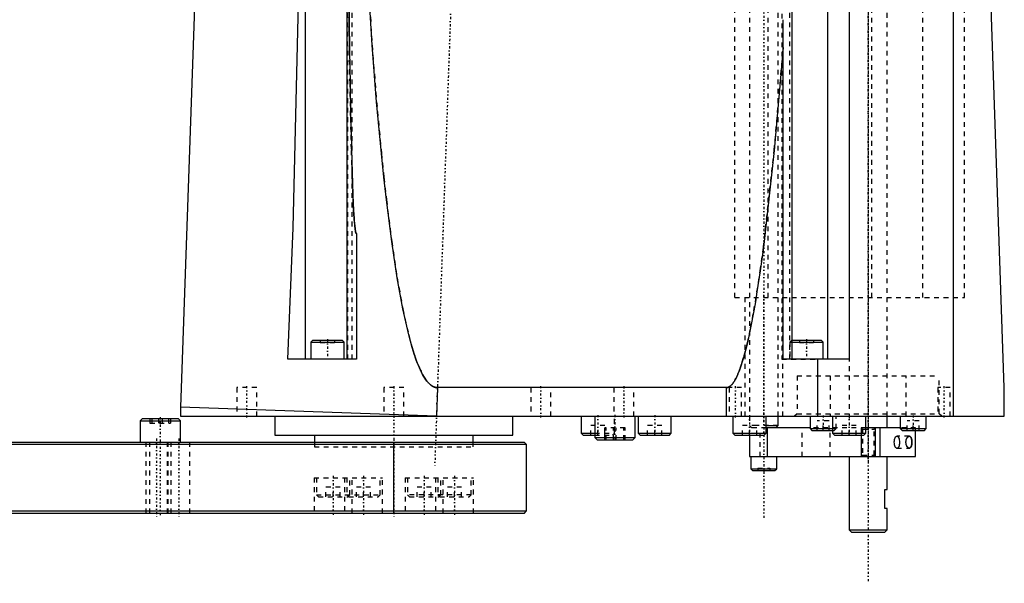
# Model space of a CAD drawing. Extents: x -209 to 254, y -3 to 543.
# Tile 2 of 4: x 46 to 254, y 122 to 241. Entities that reach past the tile are written whole.
import ezdxf

# ---------------------------------------------------------------- set-up
doc = ezdxf.new("R2010")
doc.units = 0
doc.linetypes.add('CENTER', pattern=[1.5, 0.45, -0.5, 0.05, -0.5])
doc.linetypes.add('DASHED', pattern=[2, 1, -1])
for name, color, linetype in [('AM_0', 7, 'CONTINUOUS'), ('AM_10', 7, 'CONTINUOUS'), ('AM_3', 7, 'DASHED'), ('AM_7', 7, 'CENTER')]:
    doc.layers.add(name, color=color, linetype=linetype)

msp = doc.modelspace()

# ---------------------------------------------------------------- linework, layer by layer
at = {"layer": 'AM_0', "color": 7, "linetype": 'CONTINUOUS'}
for p, q in [((242.98, 157.5), (242.98, 358.3)), ((253.7, 163.5), (246.9, 358.3)), ((86.28, 338.3), (80.03, 159.38)), ((106.4, 169.5), (106.4, 338.3)), ((115.11, 338.3), (115.1, 169.5)), ((209, 169.5), (208.94, 338.3)), ((216.47, 169.5), (216.47, 338.3)), ((221, 338.3), (221, 169.5)), ((207.1, 169.5), (207.1, 241.07)), ((117.1, 196.01), (117.1, 169.5)), ((107.9, 173.5), (107.5, 173.1)), ((107.5, 173.1), (107.5, 169.5)), ((107.5, 173.1), (114.5, 173.1)), ((107.9, 173.5), (114.1, 173.5)), ((114.5, 173.1), (114.1, 173.5)), ((114.5, 169.5), (114.5, 173.1)), ((209, 173.5), (215.1, 173.5)), ((209, 173.1), (215.5, 173.1)), ((215.5, 173.1), (215.1, 173.5)), ((215.5, 169.5), (215.5, 173.1)), ((117.1, 169.5), (102.64, 169.5)), ((221, 169.5), (207.1, 169.5)), ((214.38, 157.5), (214.38, 169.5)), ((134.21, 163.5), (134, 157.5)), ((195.1, 163.5), (134.21, 163.5)), ((195.1, 157.5), (195.1, 163.5)), ((253.7, 157.5), (253.7, 163.5)), ((80, 159.39), (80, 157.5)), ((134, 157.5), (80, 159.39)), ((72.01, 157), (71.51, 156.5)), ((71.51, 156.5), (71.51, 152)), ((71.51, 156.5), (80.01, 156.5)), ((72.01, 157), (79.51, 157)), ((80.01, 156.5), (79.51, 157)), ((80, 157.5), (253.7, 157.5)), ((80.01, 152), (80.01, 156.5)), ((99.9, 157.5), (99.9, 153.5)), ((150.1, 153.5), (150.1, 157.5)), ((164.5, 157.5), (164.5, 153.9)), ((167.37, 157.5), (167.37, 153)), ((175.87, 153), (175.87, 157.5)), ((176.5, 157.5), (176.5, 153.9)), ((183.5, 153.9), (183.5, 157.5)), ((196.5, 157.5), (196.5, 153.9)), ((203.5, 153.9), (203.5, 157.5)), ((206, 155.5), (206, 157.5)), ((212.75, 157.5), (212.75, 154.9)), ((217.5, 157.5), (217.5, 153.9)), ((224.5, 153.9), (224.5, 157.5)), ((229, 155), (229, 157.5)), ((231.75, 157.5), (231.75, 154.9)), ((237.25, 154.9), (237.25, 157.5)), ((164.5, 153.9), (164.9, 153.5)), ((164.5, 153.9), (167.37, 153.9)), ((176.5, 153.9), (176.9, 153.5)), ((176.5, 153.9), (183.5, 153.9)), ((183.1, 153.5), (183.5, 153.9)), ((196.5, 153.9), (196.9, 153.5)), ((196.5, 153.9), (203.5, 153.9)), ((203.1, 153.5), (203.5, 153.9)), ((203.5, 155.5), (206, 155.5)), ((212.75, 155), (203.5, 155)), ((203.76, 149), (203.76, 155)), ((205.5, 155), (206, 155.5)), ((212.75, 154.9), (213.15, 154.5)), ((212.75, 154.9), (217.5, 154.9)), ((213.15, 154.5), (217.5, 154.5)), ((217.5, 153.9), (217.9, 153.5)), ((217.5, 153.9), (224.5, 153.9)), ((224.1, 153.5), (224.5, 153.9)), ((231.76, 155), (224.5, 155)), ((227.53, 149), (227.53, 155)), ((231.75, 154.9), (232.15, 154.5)), ((231.75, 154.9), (237.25, 154.9)), ((232.15, 154.5), (236.85, 154.5)), ((235, 149), (235, 154.5)), ((236.85, 154.5), (237.25, 154.9)), ((-27.5, 152), (152.5, 152)), ((99.9, 153.5), (150.1, 153.5)), ((108.25, 153.5), (108.25, 152)), ((125, 137), (125, 152)), ((141.75, 152), (141.75, 153.5)), ((153, 151.5), (152.5, 152)), ((164.9, 153.5), (167.37, 153.5)), ((167.37, 153), (167.87, 152.5)), ((167.37, 153), (175.87, 153)), ((167.87, 152.5), (175.37, 152.5)), ((175.37, 152.5), (175.87, 153)), ((176.9, 153.5), (183.1, 153.5)), ((196.9, 153.5), (203.1, 153.5)), ((200, 153.5), (200, 149)), ((217.9, 153.5), (224.1, 153.5)), ((153, 151.5), (-28, 151.5)), ((153, 137.5), (153, 151.5)), ((200, 149), (235, 149)), ((200.25, 149), (200.25, 146.4)), ((205.75, 146.4), (205.75, 149)), ((221, 149), (221, 133.5)), ((229, 142), (229, 149)), ((200.25, 146.4), (200.65, 146)), ((200.25, 146.4), (205.75, 146.4)), ((200.65, 146), (205.35, 146)), ((205.35, 146), (205.75, 146.4)), ((228.5, 142), (229, 142)), ((228.5, 138), (228.5, 142)), ((-28, 137.5), (153, 137.5)), ((152.5, 137), (-27.5, 137)), ((152.5, 137), (153, 137.5)), ((229, 138), (228.5, 138)), ((229, 133.5), (229, 138)), ((221, 133.5), (221.5, 133)), ((221, 133.5), (229, 133.5)), ((221.5, 133), (228.5, 133)), ((228.5, 133), (229, 133.5))]:
    msp.add_line(p, q, dxfattribs=at)
for points in [[(102.64, 169.5, 0), (103.77, 197.21, 0), (105.11, 253.57, 0), (105.99, 311.02, 0), (106.28, 338.3, 0)], [(134.21, 163.5, 0), (134.19, 163.5, 0), (134.15, 163.5, 0), (134.11, 163.5, 0), (134.09, 163.5, 0), (134.07, 163.51, 0), (134.03, 163.51, 0), (133.99, 163.51, 0), (133.95, 163.52, 0), (133.91, 163.52, 0), (133.87, 163.53, 0), (133.85, 163.53, 0), (133.83, 163.54, 0), (133.79, 163.55, 0), (133.75, 163.56, 0), (133.71, 163.57, 0), (133.67, 163.58, 0), (133.63, 163.59, 0), (133.61, 163.6, 0), (133.59, 163.6, 0), (133.55, 163.62, 0), (133.51, 163.63, 0), (133.49, 163.64, 0), (133.47, 163.65, 0), (133.43, 163.66, 0), (133.4, 163.68, 0), (133.38, 163.69, 0), (133.36, 163.7, 0), (133.32, 163.71, 0), (133.28, 163.73, 0), (133.24, 163.75, 0), (133.2, 163.78, 0), (133.16, 163.8, 0), (133.14, 163.81, 0), (133.12, 163.82, 0), (133.08, 163.84, 0), (133.04, 163.87, 0), (133, 163.89, 0), (132.96, 163.92, 0), (132.92, 163.95, 0), (132.9, 163.96, 0), (132.89, 163.98, 0), (132.85, 164.01, 0), (132.81, 164.03, 0), (132.77, 164.07, 0), (132.73, 164.1, 0), (132.69, 164.13, 0), (132.67, 164.15, 0), (132.65, 164.16, 0), (132.61, 164.2, 0), (132.57, 164.23, 0), (132.54, 164.27, 0), (132.5, 164.3, 0), (132.46, 164.34, 0), (132.44, 164.36, 0), (132.42, 164.38, 0), (132.38, 164.42, 0), (132.34, 164.46, 0), (132.21, 164.6, 0), (132.09, 164.74, 0), (131.98, 164.88, 0), (131.75, 165.18, 0), (131.52, 165.52, 0), (131.29, 165.89, 0), (131.07, 166.28, 0), (130.84, 166.71, 0), (130.73, 166.94, 0), (130.62, 167.17, 0), (130.4, 167.66, 0), (130.17, 168.18, 0), (130.06, 168.45, 0), (129.95, 168.73, 0), (129.73, 169.31, 0), (129.52, 169.92, 0), (129.41, 170.23, 0), (129.3, 170.56, 0), (129.08, 171.23, 0), (128.87, 171.93, 0), (128.13, 174.62, 0), (126.89, 180.11, 0), (125.7, 186.68, 0), (124.55, 194.33, 0), (123.45, 203.07, 0), (122.91, 207.84, 0), (122.39, 212.87, 0), (121.38, 223.74, 0), (120.42, 235.67, 0), (117.43, 285.61, 0)], [(115.36, 259.6, 0), (115.66, 234.54, 0), (115.77, 227.62, 0), (115.9, 220.85, 0), (115.98, 217.39, 0), (116.06, 213.81, 0), (116.29, 206.49, 0), (116.46, 202.27, 0), (116.52, 201.09, 0), (116.59, 199.93, 0), (116.63, 199.35, 0), (116.67, 198.77, 0), (116.76, 197.64, 0), (116.83, 196.99, 0), (116.86, 196.8, 0), (116.89, 196.62, 0), (116.9, 196.53, 0), (116.92, 196.43, 0), (116.94, 196.32, 0), (116.95, 196.29, 0), (116.96, 196.25, 0), (116.96, 196.24, 0), (116.97, 196.22, 0), (116.98, 196.19, 0), (116.99, 196.16, 0), (117, 196.13, 0), (117.01, 196.1, 0), (117.02, 196.09, 0), (117.02, 196.08, 0), (117.02, 196.08, 0), (117.02, 196.07, 0), (117.02, 196.07, 0), (117.03, 196.07, 0), (117.03, 196.06, 0), (117.03, 196.06, 0), (117.03, 196.06, 0), (117.03, 196.05, 0), (117.04, 196.05, 0), (117.04, 196.05, 0), (117.04, 196.05, 0), (117.04, 196.04, 0), (117.04, 196.04, 0), (117.05, 196.03, 0), (117.05, 196.03, 0), (117.06, 196.02, 0), (117.06, 196.02, 0), (117.06, 196.02, 0), (117.06, 196.02, 0), (117.07, 196.02, 0), (117.07, 196.01, 0), (117.08, 196.01, 0), (117.08, 196.01, 0), (117.08, 196.01, 0), (117.09, 196.01, 0), (117.09, 196.01, 0), (117.1, 196.01, 0), (117.1, 196.01, 0)], [(207.1, 235.22, 0), (205.19, 213.52, 0), (202.9, 193.02, 0), (202.23, 188.13, 0), (201.56, 183.68, 0), (201.23, 181.62, 0), (200.89, 179.67, 0), (200.22, 176.1, 0), (199.54, 172.97, 0), (198.86, 170.28, 0), (198.18, 168.04, 0), (197.78, 166.94, 0), (197.67, 166.66, 0), (197.55, 166.38, 0), (197.5, 166.25, 0), (197.44, 166.12, 0), (197.33, 165.87, 0), (197.21, 165.63, 0), (197.16, 165.52, 0), (197.1, 165.41, 0), (196.98, 165.2, 0), (196.87, 165, 0), (196.81, 164.9, 0), (196.76, 164.81, 0), (196.64, 164.64, 0), (196.53, 164.47, 0), (196.41, 164.32, 0), (196.3, 164.19, 0), (196.19, 164.06, 0), (196.13, 164.01, 0), (196.07, 163.95, 0), (195.96, 163.85, 0), (195.89, 163.8, 0), (195.87, 163.78, 0), (195.85, 163.77, 0), (195.84, 163.76, 0), (195.83, 163.76, 0), (195.81, 163.74, 0), (195.8, 163.73, 0), (195.78, 163.72, 0), (195.76, 163.71, 0), (195.74, 163.69, 0), (195.73, 163.69, 0), (195.72, 163.68, 0), (195.7, 163.67, 0), (195.68, 163.66, 0), (195.66, 163.65, 0), (195.64, 163.64, 0), (195.62, 163.63, 0), (195.61, 163.63, 0), (195.6, 163.62, 0), (195.59, 163.61, 0), (195.57, 163.6, 0), (195.55, 163.6, 0), (195.53, 163.59, 0), (195.51, 163.58, 0), (195.5, 163.58, 0), (195.49, 163.57, 0), (195.47, 163.57, 0), (195.45, 163.56, 0), (195.44, 163.56, 0), (195.43, 163.55, 0), (195.41, 163.55, 0), (195.4, 163.54, 0), (195.39, 163.54, 0), (195.38, 163.54, 0), (195.36, 163.53, 0), (195.34, 163.53, 0), (195.32, 163.52, 0), (195.3, 163.52, 0), (195.28, 163.52, 0), (195.27, 163.51, 0), (195.26, 163.51, 0), (195.24, 163.51, 0), (195.22, 163.51, 0), (195.2, 163.51, 0), (195.19, 163.5, 0), (195.17, 163.5, 0), (195.16, 163.5, 0), (195.15, 163.5, 0), (195.13, 163.5, 0), (195.11, 163.5, 0), (195.1, 163.5, 0)], [(233.66, 150.75, 0), (233.65, 150.75, 0), (233.63, 150.75, 0), (233.62, 150.75, 0), (233.61, 150.75, 0), (233.6, 150.76, 0), (233.58, 150.76, 0), (233.56, 150.77, 0), (233.54, 150.77, 0), (233.52, 150.78, 0), (233.5, 150.79, 0), (233.5, 150.79, 0), (233.49, 150.8, 0), (233.47, 150.81, 0), (233.45, 150.82, 0), (233.43, 150.83, 0), (233.41, 150.85, 0), (233.39, 150.86, 0), (233.38, 150.87, 0), (233.37, 150.88, 0), (233.36, 150.89, 0), (233.34, 150.91, 0), (233.33, 150.92, 0), (233.32, 150.93, 0), (233.3, 150.95, 0), (233.29, 150.97, 0), (233.28, 150.98, 0), (233.27, 150.99, 0), (233.25, 151.01, 0), (233.24, 151.03, 0), (233.22, 151.06, 0), (233.21, 151.08, 0), (233.19, 151.1, 0), (233.18, 151.12, 0), (233.18, 151.13, 0), (233.16, 151.15, 0), (233.15, 151.18, 0), (233.14, 151.21, 0), (233.12, 151.24, 0), (233.11, 151.27, 0), (233.1, 151.28, 0), (233.1, 151.29, 0), (233.09, 151.33, 0), (233.07, 151.36, 0), (233.06, 151.39, 0), (233.05, 151.42, 0), (233.04, 151.45, 0), (233.04, 151.47, 0), (233.03, 151.49, 0), (233.02, 151.52, 0), (233.02, 151.56, 0), (233.01, 151.59, 0), (233, 151.63, 0), (233, 151.66, 0), (232.99, 151.68, 0), (232.99, 151.7, 0), (232.98, 151.73, 0), (232.98, 151.77, 0), (232.98, 151.8, 0), (232.97, 151.84, 0), (232.97, 151.88, 0), (232.97, 151.89, 0), (232.97, 151.91, 0), (232.97, 151.95, 0), (232.97, 151.98, 0), (232.97, 152, 0), (232.97, 152.02, 0), (232.97, 152.05, 0), (232.97, 152.09, 0), (232.97, 152.11, 0), (232.97, 152.12, 0), (232.97, 152.16, 0), (232.98, 152.2, 0), (232.98, 152.23, 0), (232.98, 152.27, 0), (232.99, 152.3, 0), (232.99, 152.32, 0), (233, 152.34, 0), (233, 152.37, 0), (233.01, 152.41, 0), (233.02, 152.44, 0), (233.02, 152.48, 0), (233.03, 152.51, 0), (233.04, 152.53, 0), (233.04, 152.55, 0), (233.05, 152.58, 0), (233.06, 152.61, 0), (233.07, 152.64, 0), (233.09, 152.67, 0), (233.1, 152.71, 0), (233.1, 152.72, 0), (233.11, 152.73, 0), (233.12, 152.76, 0), (233.14, 152.79, 0), (233.15, 152.82, 0), (233.16, 152.85, 0), (233.18, 152.87, 0), (233.18, 152.88, 0), (233.19, 152.9, 0), (233.21, 152.92, 0), (233.22, 152.94, 0), (233.24, 152.97, 0), (233.25, 152.99, 0), (233.27, 153.01, 0), (233.28, 153.02, 0), (233.29, 153.03, 0), (233.3, 153.05, 0), (233.32, 153.07, 0), (233.33, 153.08, 0), (233.34, 153.09, 0), (233.36, 153.11, 0), (233.37, 153.12, 0), (233.38, 153.13, 0), (233.39, 153.14, 0), (233.41, 153.15, 0), (233.43, 153.17, 0), (233.45, 153.18, 0), (233.47, 153.19, 0), (233.49, 153.2, 0), (233.5, 153.21, 0), (233.5, 153.21, 0), (233.52, 153.22, 0), (233.54, 153.23, 0), (233.56, 153.23, 0), (233.58, 153.24, 0), (233.6, 153.24, 0), (233.61, 153.25, 0), (233.62, 153.25, 0), (233.63, 153.25, 0), (233.65, 153.25, 0), (233.66, 153.25, 0)], [(233.66, 153.25, 0), (233.66, 153.25, 0), (233.67, 153.25, 0), (233.68, 153.25, 0), (233.69, 153.25, 0), (233.69, 153.25, 0), (233.7, 153.25, 0), (233.71, 153.25, 0), (233.72, 153.24, 0), (233.73, 153.24, 0), (233.73, 153.24, 0), (233.74, 153.24, 0), (233.74, 153.24, 0), (233.75, 153.24, 0), (233.76, 153.23, 0), (233.77, 153.23, 0), (233.78, 153.23, 0), (233.79, 153.22, 0), (233.79, 153.22, 0), (233.8, 153.22, 0), (233.8, 153.21, 0), (233.81, 153.21, 0), (233.82, 153.21, 0), (233.82, 153.21, 0), (233.83, 153.2, 0), (233.84, 153.2, 0), (233.84, 153.19, 0), (233.85, 153.19, 0), (233.85, 153.18, 0), (233.86, 153.18, 0), (233.87, 153.17, 0), (233.88, 153.17, 0), (233.89, 153.16, 0), (233.89, 153.15, 0), (233.89, 153.15, 0), (233.9, 153.14, 0), (233.91, 153.14, 0), (233.92, 153.13, 0), (233.92, 153.12, 0), (233.93, 153.11, 0), (233.94, 153.11, 0), (233.94, 153.1, 0), (233.95, 153.09, 0), (233.95, 153.09, 0), (233.96, 153.08, 0), (233.97, 153.07, 0), (233.97, 153.06, 0), (233.98, 153.05, 0), (233.98, 153.05, 0), (233.99, 153.04, 0), (233.99, 153.03, 0), (234, 153.02, 0), (234.01, 153.01, 0), (234.01, 152.99, 0), (234.02, 152.99, 0), (234.02, 152.98, 0), (234.03, 152.97, 0), (234.03, 152.96, 0), (234.04, 152.95, 0), (234.04, 152.94, 0), (234.05, 152.93, 0), (234.05, 152.92, 0), (234.05, 152.91, 0), (234.06, 152.9, 0), (234.07, 152.89, 0), (234.07, 152.88, 0), (234.07, 152.88, 0), (234.08, 152.87, 0), (234.08, 152.85, 0), (234.08, 152.85, 0), (234.09, 152.84, 0), (234.09, 152.83, 0), (234.1, 152.81, 0), (234.1, 152.8, 0), (234.11, 152.79, 0), (234.11, 152.77, 0), (234.11, 152.76, 0), (234.11, 152.76, 0), (234.12, 152.74, 0), (234.12, 152.73, 0), (234.13, 152.71, 0), (234.13, 152.7, 0), (234.14, 152.68, 0), (234.14, 152.67, 0), (234.14, 152.67, 0), (234.14, 152.65, 0), (234.15, 152.64, 0), (234.15, 152.62, 0), (234.16, 152.6, 0), (234.16, 152.59, 0), (234.16, 152.58, 0), (234.16, 152.57, 0), (234.17, 152.55, 0), (234.17, 152.54, 0), (234.17, 152.52, 0), (234.18, 152.5, 0), (234.18, 152.49, 0), (234.18, 152.48, 0), (234.18, 152.47, 0), (234.18, 152.45, 0), (234.19, 152.44, 0), (234.19, 152.42, 0), (234.19, 152.4, 0), (234.19, 152.38, 0), (234.19, 152.37, 0), (234.2, 152.37, 0), (234.2, 152.35, 0), (234.2, 152.33, 0), (234.2, 152.32, 0), (234.2, 152.31, 0), (234.2, 152.29, 0), (234.21, 152.28, 0), (234.21, 152.27, 0), (234.21, 152.26, 0), (234.21, 152.24, 0), (234.21, 152.22, 0), (234.21, 152.2, 0), (234.21, 152.19, 0), (234.21, 152.17, 0), (234.21, 152.16, 0), (234.21, 152.15, 0), (234.21, 152.13, 0), (234.22, 152.11, 0), (234.22, 152.1, 0), (234.22, 152.08, 0), (234.22, 152.06, 0), (234.22, 152.05, 0), (234.22, 152.04, 0), (234.22, 152.03, 0), (234.22, 152.01, 0), (234.22, 152, 0)], [(234.22, 152, 0), (234.22, 151.99, 0), (234.22, 151.97, 0), (234.22, 151.96, 0), (234.22, 151.95, 0), (234.22, 151.94, 0), (234.22, 151.92, 0), (234.22, 151.9, 0), (234.22, 151.89, 0), (234.21, 151.87, 0), (234.21, 151.85, 0), (234.21, 151.84, 0), (234.21, 151.83, 0), (234.21, 151.81, 0), (234.21, 151.8, 0), (234.21, 151.78, 0), (234.21, 151.76, 0), (234.21, 151.74, 0), (234.21, 151.73, 0), (234.21, 151.72, 0), (234.2, 151.71, 0), (234.2, 151.69, 0), (234.2, 151.68, 0), (234.2, 151.67, 0), (234.2, 151.65, 0), (234.2, 151.63, 0), (234.19, 151.63, 0), (234.19, 151.62, 0), (234.19, 151.6, 0), (234.19, 151.58, 0), (234.19, 151.56, 0), (234.18, 151.55, 0), (234.18, 151.53, 0), (234.18, 151.52, 0), (234.18, 151.51, 0), (234.18, 151.5, 0), (234.17, 151.48, 0), (234.17, 151.46, 0), (234.17, 151.45, 0), (234.16, 151.43, 0), (234.16, 151.42, 0), (234.16, 151.41, 0), (234.16, 151.4, 0), (234.15, 151.38, 0), (234.15, 151.36, 0), (234.14, 151.35, 0), (234.14, 151.33, 0), (234.14, 151.33, 0), (234.14, 151.32, 0), (234.13, 151.3, 0), (234.13, 151.29, 0), (234.12, 151.27, 0), (234.12, 151.26, 0), (234.11, 151.24, 0), (234.11, 151.24, 0), (234.11, 151.23, 0), (234.11, 151.21, 0), (234.1, 151.2, 0), (234.1, 151.19, 0), (234.09, 151.17, 0), (234.09, 151.16, 0), (234.08, 151.15, 0), (234.08, 151.15, 0), (234.08, 151.13, 0), (234.07, 151.12, 0), (234.07, 151.12, 0), (234.07, 151.11, 0), (234.06, 151.1, 0), (234.05, 151.09, 0), (234.05, 151.08, 0), (234.05, 151.07, 0), (234.04, 151.06, 0), (234.04, 151.05, 0), (234.03, 151.04, 0), (234.03, 151.03, 0), (234.02, 151.02, 0), (234.02, 151.01, 0), (234.01, 151.01, 0), (234.01, 150.99, 0), (234, 150.98, 0), (233.99, 150.97, 0), (233.99, 150.96, 0), (233.98, 150.95, 0), (233.98, 150.95, 0), (233.97, 150.94, 0), (233.97, 150.93, 0), (233.96, 150.92, 0), (233.95, 150.91, 0), (233.95, 150.91, 0), (233.94, 150.9, 0), (233.94, 150.89, 0), (233.93, 150.89, 0), (233.92, 150.88, 0), (233.92, 150.87, 0), (233.91, 150.86, 0), (233.9, 150.86, 0), (233.89, 150.85, 0), (233.89, 150.85, 0), (233.89, 150.84, 0), (233.88, 150.83, 0), (233.87, 150.83, 0), (233.86, 150.82, 0), (233.85, 150.82, 0), (233.85, 150.81, 0), (233.84, 150.81, 0), (233.84, 150.8, 0), (233.83, 150.8, 0), (233.82, 150.79, 0), (233.82, 150.79, 0), (233.81, 150.79, 0), (233.8, 150.79, 0), (233.8, 150.78, 0), (233.79, 150.78, 0), (233.79, 150.78, 0), (233.78, 150.77, 0), (233.77, 150.77, 0), (233.76, 150.77, 0), (233.75, 150.76, 0), (233.74, 150.76, 0), (233.74, 150.76, 0), (233.73, 150.76, 0), (233.73, 150.76, 0), (233.72, 150.76, 0), (233.71, 150.75, 0), (233.7, 150.75, 0), (233.69, 150.75, 0), (233.69, 150.75, 0), (233.68, 150.75, 0), (233.67, 150.75, 0), (233.66, 150.75, 0), (233.66, 150.75, 0)]]:
    msp.add_polyline3d(points, dxfattribs=at)
at = {"layer": 'AM_10', "color": 7, "linetype": 'CONTINUOUS'}
for p, q in [((223.5, 155), (223.5, 149)), ((226.5, 155), (226.5, 149))]:
    msp.add_line(p, q, dxfattribs=at)
at = {"layer": 'AM_3', "color": 6, "linetype": 'DASHED'}
for p, q in [((196.9, 182.5), (196.9, 356)), ((203.9, 182.5), (203.9, 356)), ((225.8, 182.5), (225.8, 356)), ((236.52, 182.5), (236.52, 356)), ((245.3, 182.5), (245.3, 356)), ((200, 341.5), (200, 155.5)), ((206, 157.5), (206, 341.5)), ((221, 342), (221, 155.5)), ((229, 157.5), (229, 342)), ((115.3, 169.5), (115.3, 338.3)), ((116.2, 169.5), (116.2, 338.3)), ((206.8, 338.3), (206.8, 169.5)), ((208.51, 169.5), (208.51, 338.3)), ((196.9, 182.5), (245.3, 182.5)), ((199, 182.5), (199, 157.5)), ((207, 157.5), (207, 182.5)), ((109.5, 173.5), (109.5, 173)), ((109.5, 173), (112.5, 173)), ((111, 173.5), (111, 173)), ((112.5, 173.5), (112.5, 173)), ((208.9, 173.5), (208.5, 173.1)), ((208.5, 173.1), (208.5, 169.5)), ((208.5, 173.1), (215.5, 173.1)), ((208.9, 173.5), (215.1, 173.5)), ((210.5, 173.5), (210.5, 173)), ((210.5, 173), (213.5, 173)), ((212, 173.5), (212, 173)), ((213.5, 173.5), (213.5, 173)), ((206.8, 169.5), (214.38, 169.5)), ((210, 166), (210, 158)), ((210, 166), (240, 166)), ((217, 166), (217, 157.5)), ((233, 157.5), (233, 166)), ((240, 158), (240, 166)), ((91.9, 163.5), (91.9, 157.5)), ((96.1, 163.5), (91.9, 163.5)), ((96.1, 157.5), (96.1, 163.5)), ((122.9, 163.5), (122.9, 157.5)), ((127.1, 163.5), (122.9, 163.5)), ((127.1, 157.5), (127.1, 163.5)), ((153.9, 163.5), (153.9, 157.5)), ((158.1, 157.5), (158.1, 163.5)), ((171.37, 163.5), (171.37, 157.5)), ((175.57, 157.5), (175.57, 163.5)), ((195.7, 163.5), (195.7, 157.5)), ((198.3, 163.5), (195.7, 163.5)), ((198.3, 157.5), (198.3, 163.5)), ((239.7, 163.5), (239.7, 157.5)), ((242.3, 163.5), (239.7, 163.5)), ((242.3, 157.5), (242.3, 163.5)), ((210, 158), (209.5, 157.5)), ((210, 158), (240, 158)), ((240.5, 157.5), (240, 158)), ((73.59, 157), (73.59, 156)), ((73.59, 156), (77.93, 156)), ((73.99, 157), (73.99, 156)), ((75.36, 157), (75.36, 156)), ((76.16, 157), (76.16, 156)), ((77.53, 157), (77.53, 156)), ((77.93, 157), (77.93, 156)), ((79.45, 157), (79.51, 157)), ((171.5, 153.9), (171.5, 157.5)), ((214.25, 154.5), (214.25, 156.5)), ((216.75, 156.5), (214.25, 156.5)), ((215.5, 154.5), (215.5, 156.5)), ((216.75, 154.5), (216.75, 156.5)), ((218.25, 154.9), (218.25, 157.5)), ((233.25, 154.5), (233.25, 156.5)), ((235.75, 156.5), (233.25, 156.5)), ((234.5, 154.5), (234.5, 156.5)), ((235.75, 154.5), (235.75, 156.5)), ((166.5, 153.5), (166.5, 155.5)), ((169.5, 155.5), (166.5, 155.5)), ((167.37, 153.9), (171.5, 153.9)), ((168, 153.5), (168, 155.5)), ((169.49, 152.5), (169.49, 155)), ((173.74, 155), (169.49, 155)), ((169.5, 153.5), (169.5, 155.5)), ((169.77, 152.5), (169.77, 155)), ((171.1, 153.5), (171.5, 153.9)), ((171.33, 152.5), (171.33, 155)), ((171.9, 152.5), (171.9, 155)), ((173.46, 152.5), (173.46, 155)), ((173.74, 152.5), (173.74, 155)), ((178.5, 153.5), (178.5, 155.5)), ((181.5, 155.5), (178.5, 155.5)), ((180, 153.5), (180, 155.5)), ((181.5, 153.5), (181.5, 155.5)), ((198.5, 153.5), (198.5, 155.5)), ((201.5, 155.5), (198.5, 155.5)), ((200, 155.5), (200.5, 155)), ((200, 153.5), (200, 155.5)), ((203.5, 155), (200, 155)), ((206, 155.5), (201.5, 155.5)), ((201.5, 153.5), (201.5, 155.5)), ((202.22, 149), (202.22, 155)), ((211.07, 149), (211.07, 155)), ((224.5, 155), (212.75, 155)), ((217, 149), (217, 155)), ((217.5, 154.9), (218.25, 154.9)), ((217.5, 154.5), (217.85, 154.5)), ((217.85, 154.5), (218.25, 154.9)), ((219.5, 153.5), (219.5, 155.5)), ((222.5, 155.5), (219.5, 155.5)), ((221, 153.5), (221, 155.5)), ((222.5, 153.5), (222.5, 155.5)), ((223.5, 155), (223.77, 154.73)), ((223.77, 154.73), (223.77, 149.27)), ((223.77, 154.73), (226.23, 154.73)), ((226.23, 154.73), (226.5, 155)), ((226.23, 149.27), (226.23, 154.73)), ((235, 155), (231.76, 155)), ((235, 154.5), (235, 155)), ((72.7, 152), (72.7, 137)), ((73.46, 152), (73.46, 137)), ((77.3, 137), (77.3, 152)), ((77.38, 152), (77.38, 137)), ((78.06, 137), (78.06, 152)), ((81.98, 137), (81.98, 152)), ((108.25, 152), (108.25, 151)), ((141.75, 151), (141.75, 152)), ((167.37, 153.5), (171.1, 153.5)), ((233.66, 153.25), (231.06, 153.25)), ((108.25, 151), (141.75, 151)), ((108.25, 151), (141.75, 151)), ((231.06, 150.75), (233.66, 150.75)), ((223.77, 149.27), (223.5, 149)), ((223.77, 149.27), (226.23, 149.27)), ((226.5, 149), (226.23, 149.27)), ((201.75, 146.5), (204.25, 146.5)), ((201.75, 146.5), (201.75, 146)), ((203, 146.5), (203, 146)), ((204.25, 146.5), (204.25, 146)), ((108.2, 144.5), (108.2, 137)), ((108.2, 144.5), (122.6, 144.5)), ((108.7, 144.5), (108.7, 140.9)), ((114.6, 144.5), (114.6, 137)), ((115.1, 144.5), (115.1, 140.9)), ((115.7, 140.9), (115.7, 144.5)), ((116.2, 137), (116.2, 144.5)), ((122.1, 140.9), (122.1, 144.5)), ((122.6, 137), (122.6, 144.5)), ((127.4, 144.5), (127.4, 137)), ((127.4, 144.5), (141.8, 144.5)), ((127.9, 144.5), (127.9, 140.9)), ((133.8, 144.5), (133.8, 137)), ((134.3, 144.5), (134.3, 140.9)), ((134.9, 140.9), (134.9, 144.5)), ((135.4, 137), (135.4, 144.5)), ((141.3, 140.9), (141.3, 144.5)), ((141.8, 137), (141.8, 144.5)), ((113.7, 142.5), (110.7, 142.5)), ((110.7, 140.5), (110.7, 142.5)), ((112.2, 140.5), (112.2, 142.5)), ((113.7, 140.5), (113.7, 142.5)), ((120.1, 142.5), (117.1, 142.5)), ((117.1, 140.5), (117.1, 142.5)), ((118.6, 140.5), (118.6, 142.5)), ((120.1, 140.5), (120.1, 142.5)), ((132.9, 142.5), (129.9, 142.5)), ((129.9, 140.5), (129.9, 142.5)), ((131.4, 140.5), (131.4, 142.5)), ((132.9, 140.5), (132.9, 142.5)), ((139.3, 142.5), (136.3, 142.5)), ((136.3, 140.5), (136.3, 142.5)), ((137.8, 140.5), (137.8, 142.5)), ((139.3, 140.5), (139.3, 142.5)), ((108.7, 140.9), (109.1, 140.5)), ((108.7, 140.9), (122.1, 140.9)), ((109.1, 140.5), (115.3, 140.5)), ((115.1, 140.9), (115.5, 140.5)), ((115.3, 140.5), (115.7, 140.9)), ((115.5, 140.5), (121.7, 140.5)), ((121.7, 140.5), (122.1, 140.9)), ((127.9, 140.9), (128.3, 140.5)), ((141.3, 140.9), (127.9, 140.9)), ((128.3, 140.5), (134.5, 140.5)), ((134.3, 140.9), (134.7, 140.5)), ((134.5, 140.5), (134.9, 140.9)), ((134.7, 140.5), (140.9, 140.5)), ((140.9, 140.5), (141.3, 140.9))]:
    msp.add_line(p, q, dxfattribs=at)
msp.add_lwpolyline([(231.06, 150.75), (231.18, 150.77), (231.3, 150.85), (231.41, 150.96), (231.5, 151.12), (231.58, 151.31), (231.64, 151.52), (231.68, 151.76), (231.69, 152), (231.68, 152.24), (231.64, 152.48), (231.58, 152.69), (231.5, 152.88), (231.41, 153.04), (231.3, 153.15), (231.18, 153.23), (231.06, 153.25), (230.94, 153.23), (230.82, 153.15), (230.71, 153.04), (230.62, 152.88), (230.54, 152.69), (230.48, 152.48), (230.45, 152.24), (230.44, 152), (230.45, 151.76), (230.48, 151.52), (230.54, 151.31), (230.62, 151.12), (230.71, 150.96), (230.82, 150.85), (230.94, 150.77)], close=True, dxfattribs=at)
for points in [[(117.43, 285.61, 0), (120.42, 235.67, 0), (121.38, 223.74, 0), (122.39, 212.87, 0), (122.91, 207.84, 0), (123.45, 203.07, 0), (124.55, 194.33, 0), (125.7, 186.68, 0), (126.89, 180.11, 0), (128.13, 174.62, 0), (128.87, 171.93, 0), (129.08, 171.23, 0), (129.3, 170.56, 0), (129.41, 170.23, 0), (129.52, 169.92, 0), (129.73, 169.31, 0), (129.95, 168.73, 0), (130.06, 168.45, 0), (130.17, 168.18, 0), (130.4, 167.66, 0), (130.62, 167.17, 0), (130.73, 166.94, 0), (130.84, 166.71, 0), (131.07, 166.28, 0), (131.29, 165.89, 0), (131.52, 165.52, 0), (131.75, 165.18, 0), (131.98, 164.88, 0), (132.09, 164.74, 0), (132.21, 164.6, 0), (132.44, 164.36, 0), (132.57, 164.23, 0), (132.61, 164.2, 0), (132.65, 164.16, 0), (132.67, 164.15, 0), (132.69, 164.13, 0), (132.73, 164.1, 0), (132.77, 164.07, 0), (132.81, 164.03, 0), (132.85, 164.01, 0), (132.89, 163.98, 0), (132.9, 163.96, 0), (132.92, 163.95, 0), (132.96, 163.92, 0), (133, 163.89, 0), (133.04, 163.87, 0), (133.08, 163.84, 0), (133.12, 163.82, 0), (133.14, 163.81, 0), (133.16, 163.8, 0), (133.2, 163.78, 0), (133.24, 163.75, 0), (133.28, 163.73, 0), (133.32, 163.71, 0), (133.36, 163.7, 0), (133.38, 163.69, 0), (133.4, 163.68, 0), (133.43, 163.66, 0), (133.47, 163.65, 0), (133.49, 163.64, 0), (133.51, 163.63, 0), (133.55, 163.62, 0), (133.59, 163.6, 0), (133.61, 163.6, 0), (133.63, 163.59, 0), (133.67, 163.58, 0), (133.71, 163.57, 0), (133.75, 163.56, 0), (133.79, 163.55, 0), (133.83, 163.54, 0), (133.85, 163.53, 0), (133.87, 163.53, 0), (133.91, 163.52, 0), (133.95, 163.52, 0), (133.99, 163.51, 0), (134.03, 163.51, 0), (134.07, 163.51, 0), (134.09, 163.5, 0), (134.11, 163.5, 0), (134.15, 163.5, 0), (134.19, 163.5, 0), (134.21, 163.5, 0)], [(117.1, 196.01, 0), (117.1, 196.01, 0), (117.09, 196.01, 0), (117.09, 196.01, 0), (117.08, 196.01, 0), (117.08, 196.01, 0), (117.08, 196.01, 0), (117.07, 196.01, 0), (117.07, 196.02, 0), (117.06, 196.02, 0), (117.06, 196.02, 0), (117.06, 196.02, 0), (117.06, 196.02, 0), (117.05, 196.03, 0), (117.05, 196.03, 0), (117.04, 196.04, 0), (117.04, 196.04, 0), (117.04, 196.05, 0), (117.04, 196.05, 0), (117.04, 196.05, 0), (117.03, 196.05, 0), (117.03, 196.06, 0), (117.03, 196.06, 0), (117.03, 196.06, 0), (117.03, 196.07, 0), (117.02, 196.07, 0), (117.02, 196.07, 0), (117.02, 196.08, 0), (117.02, 196.08, 0), (117.02, 196.09, 0), (117.01, 196.1, 0), (117, 196.13, 0), (116.99, 196.16, 0), (116.98, 196.19, 0), (116.97, 196.22, 0), (116.96, 196.24, 0), (116.96, 196.25, 0), (116.95, 196.29, 0), (116.94, 196.32, 0), (116.92, 196.43, 0), (116.9, 196.53, 0), (116.89, 196.62, 0), (116.86, 196.8, 0), (116.83, 196.99, 0), (116.76, 197.64, 0), (116.67, 198.77, 0), (116.63, 199.35, 0), (116.59, 199.93, 0), (116.52, 201.09, 0), (116.46, 202.27, 0), (116.29, 206.49, 0), (116.06, 213.81, 0), (115.98, 217.39, 0), (115.9, 220.85, 0), (115.77, 227.62, 0), (115.66, 234.54, 0), (115.36, 259.6, 0)], [(195.1, 163.5, 0), (195.11, 163.5, 0), (195.13, 163.5, 0), (195.15, 163.5, 0), (195.16, 163.5, 0), (195.17, 163.5, 0), (195.19, 163.5, 0), (195.2, 163.51, 0), (195.22, 163.51, 0), (195.24, 163.51, 0), (195.26, 163.51, 0), (195.27, 163.51, 0), (195.28, 163.52, 0), (195.3, 163.52, 0), (195.32, 163.52, 0), (195.34, 163.53, 0), (195.36, 163.53, 0), (195.38, 163.54, 0), (195.39, 163.54, 0), (195.4, 163.54, 0), (195.41, 163.55, 0), (195.43, 163.55, 0), (195.44, 163.56, 0), (195.45, 163.56, 0), (195.47, 163.57, 0), (195.49, 163.57, 0), (195.5, 163.58, 0), (195.51, 163.58, 0), (195.53, 163.59, 0), (195.55, 163.6, 0), (195.57, 163.6, 0), (195.59, 163.61, 0), (195.6, 163.62, 0), (195.61, 163.63, 0), (195.62, 163.63, 0), (195.64, 163.64, 0), (195.66, 163.65, 0), (195.68, 163.66, 0), (195.7, 163.67, 0), (195.72, 163.68, 0), (195.73, 163.69, 0), (195.74, 163.69, 0), (195.76, 163.71, 0), (195.78, 163.72, 0), (195.8, 163.73, 0), (195.81, 163.74, 0), (195.83, 163.76, 0), (195.84, 163.76, 0), (195.85, 163.77, 0), (195.87, 163.78, 0), (195.89, 163.8, 0), (195.96, 163.85, 0), (196.07, 163.95, 0), (196.13, 164.01, 0), (196.19, 164.06, 0), (196.3, 164.19, 0), (196.41, 164.32, 0), (196.53, 164.47, 0), (196.64, 164.64, 0), (196.76, 164.81, 0), (196.81, 164.9, 0), (196.87, 165, 0), (196.98, 165.2, 0), (197.1, 165.41, 0), (197.16, 165.52, 0), (197.21, 165.63, 0), (197.33, 165.87, 0), (197.44, 166.12, 0), (197.5, 166.25, 0), (197.55, 166.38, 0), (197.67, 166.66, 0), (197.78, 166.94, 0), (197.9, 167.24, 0), (198.01, 167.55, 0), (198.12, 167.88, 0), (198.18, 168.04, 0), (198.24, 168.21, 0), (198.35, 168.56, 0), (198.47, 168.92, 0), (198.86, 170.28, 0), (199.54, 172.97, 0), (200.22, 176.1, 0), (200.89, 179.67, 0), (201.23, 181.62, 0), (201.56, 183.68, 0), (202.23, 188.13, 0), (202.9, 193.02, 0), (205.19, 213.52, 0), (207.1, 235.22, 0)], [(233.51, 153.21, 0), (233.5, 153.21, 0), (233.48, 153.2, 0), (233.46, 153.19, 0), (233.45, 153.18, 0), (233.44, 153.18, 0), (233.43, 153.17, 0), (233.41, 153.15, 0), (233.39, 153.14, 0), (233.38, 153.13, 0), (233.36, 153.11, 0), (233.35, 153.1, 0), (233.34, 153.09, 0), (233.32, 153.08, 0), (233.31, 153.06, 0), (233.29, 153.04, 0), (233.28, 153.02, 0), (233.26, 153, 0), (233.25, 152.99, 0), (233.25, 152.98, 0), (233.23, 152.96, 0), (233.22, 152.94, 0), (233.21, 152.93, 0)], [(233.66, 153.25, 0), (233.66, 153.25, 0), (233.65, 153.25, 0), (233.64, 153.25, 0), (233.64, 153.25, 0), (233.63, 153.25, 0), (233.62, 153.25, 0), (233.61, 153.25, 0), (233.61, 153.25, 0), (233.6, 153.24, 0), (233.59, 153.24, 0), (233.58, 153.24, 0), (233.58, 153.24, 0), (233.57, 153.24, 0), (233.56, 153.24, 0), (233.55, 153.23, 0), (233.55, 153.23, 0), (233.54, 153.23, 0), (233.53, 153.22, 0), (233.53, 153.22, 0), (233.52, 153.22, 0), (233.51, 153.22, 0), (233.51, 153.21, 0)], [(233.66, 150.75, 0), (233.67, 150.75, 0), (233.69, 150.75, 0), (233.7, 150.75, 0), (233.71, 150.75, 0), (233.72, 150.76, 0), (233.74, 150.76, 0), (233.76, 150.77, 0), (233.77, 150.77, 0), (233.79, 150.78, 0), (233.81, 150.79, 0), (233.82, 150.79, 0), (233.82, 150.8, 0), (233.84, 150.81, 0), (233.86, 150.82, 0), (233.87, 150.83, 0), (233.89, 150.85, 0), (233.91, 150.86, 0), (233.91, 150.87, 0), (233.92, 150.88, 0), (233.94, 150.89, 0), (233.95, 150.91, 0), (233.96, 150.92, 0), (233.96, 150.93, 0), (233.98, 150.95, 0), (233.99, 150.97, 0), (234, 150.98, 0), (234, 150.99, 0), (234.02, 151.01, 0), (234.03, 151.03, 0), (234.04, 151.06, 0), (234.05, 151.08, 0), (234.06, 151.1, 0), (234.07, 151.12, 0), (234.07, 151.13, 0), (234.08, 151.15, 0), (234.09, 151.18, 0), (234.1, 151.21, 0), (234.11, 151.24, 0), (234.12, 151.27, 0), (234.13, 151.28, 0), (234.13, 151.29, 0), (234.14, 151.33, 0), (234.15, 151.36, 0), (234.15, 151.39, 0), (234.16, 151.42, 0), (234.17, 151.45, 0), (234.17, 151.47, 0), (234.17, 151.49, 0), (234.18, 151.52, 0), (234.19, 151.56, 0), (234.19, 151.59, 0), (234.19, 151.63, 0), (234.2, 151.66, 0), (234.2, 151.68, 0), (234.2, 151.7, 0), (234.21, 151.73, 0), (234.21, 151.77, 0), (234.21, 151.8, 0), (234.21, 151.84, 0), (234.21, 151.88, 0), (234.22, 151.89, 0), (234.22, 151.91, 0), (234.22, 151.95, 0), (234.22, 151.98, 0), (234.22, 152, 0), (234.22, 152.02, 0), (234.22, 152.05, 0), (234.22, 152.09, 0), (234.22, 152.11, 0), (234.21, 152.12, 0), (234.21, 152.16, 0), (234.21, 152.2, 0), (234.21, 152.23, 0), (234.21, 152.27, 0), (234.2, 152.3, 0), (234.2, 152.32, 0), (234.2, 152.34, 0), (234.19, 152.37, 0), (234.19, 152.41, 0), (234.19, 152.44, 0), (234.18, 152.48, 0), (234.17, 152.51, 0), (234.17, 152.53, 0), (234.17, 152.55, 0), (234.16, 152.58, 0), (234.15, 152.61, 0), (234.15, 152.64, 0), (234.14, 152.67, 0), (234.13, 152.71, 0), (234.13, 152.72, 0), (234.12, 152.73, 0), (234.11, 152.76, 0), (234.1, 152.79, 0), (234.09, 152.82, 0), (234.08, 152.85, 0), (234.07, 152.87, 0), (234.07, 152.88, 0), (234.06, 152.9, 0), (234.05, 152.92, 0), (234.04, 152.94, 0), (234.03, 152.97, 0), (234.02, 152.99, 0), (234, 153.01, 0), (234, 153.02, 0), (233.99, 153.03, 0), (233.98, 153.05, 0), (233.96, 153.07, 0), (233.96, 153.08, 0), (233.95, 153.09, 0), (233.94, 153.11, 0), (233.92, 153.12, 0), (233.91, 153.13, 0), (233.91, 153.14, 0), (233.89, 153.15, 0), (233.87, 153.17, 0), (233.86, 153.18, 0), (233.84, 153.19, 0), (233.82, 153.2, 0), (233.82, 153.21, 0), (233.81, 153.21, 0), (233.79, 153.22, 0), (233.77, 153.23, 0), (233.76, 153.23, 0), (233.74, 153.24, 0), (233.72, 153.24, 0), (233.71, 153.25, 0), (233.7, 153.25, 0), (233.69, 153.25, 0), (233.67, 153.25, 0), (233.66, 153.25, 0)]]:
    msp.add_polyline3d(points, dxfattribs=at)
at = {"layer": 'AM_7', "color": 4, "linetype": 'CENTER'}
for p, q in [((141.37, 368.69), (133.64, 147.08)), ((225, 368.34), (225, 147.46)), ((203, 361.25), (203, 135.75)), ((225, 358.75), (225, 122.25)), ((203, 156.25), (203, 183.75)), ((111, 173.7), (111, 169.3)), ((212, 173.7), (212, 169.3)), ((94, 157.2), (94, 163.8)), ((125, 163.8), (125, 150.68)), ((156, 157.2), (156, 163.8)), ((173.47, 163.8), (173.47, 157.2)), ((197, 157.2), (197, 163.8)), ((241, 157.2), (241, 163.8)), ((75.76, 157.25), (75.76, 136.25)), ((168, 157.7), (168, 153.3)), ((171.62, 157.75), (171.62, 152.25)), ((180, 157.7), (180, 153.3)), ((200, 157.7), (200, 153.3)), ((215.5, 157.65), (215.5, 154.35)), ((221, 157.7), (221, 153.3)), ((234.5, 157.65), (234.5, 154.35)), ((75, 152.75), (75, 136.25)), ((79.68, 152.75), (79.68, 136.25)), ((125, 152.75), (125, 136.25)), ((112.2, 144.88), (112.2, 136.62)), ((118.6, 144.88), (118.6, 136.62)), ((131.4, 144.88), (131.4, 136.62)), ((137.8, 144.88), (137.8, 136.62))]:
    msp.add_line(p, q, dxfattribs=at)

doc.saveas('drawing.dxf')
